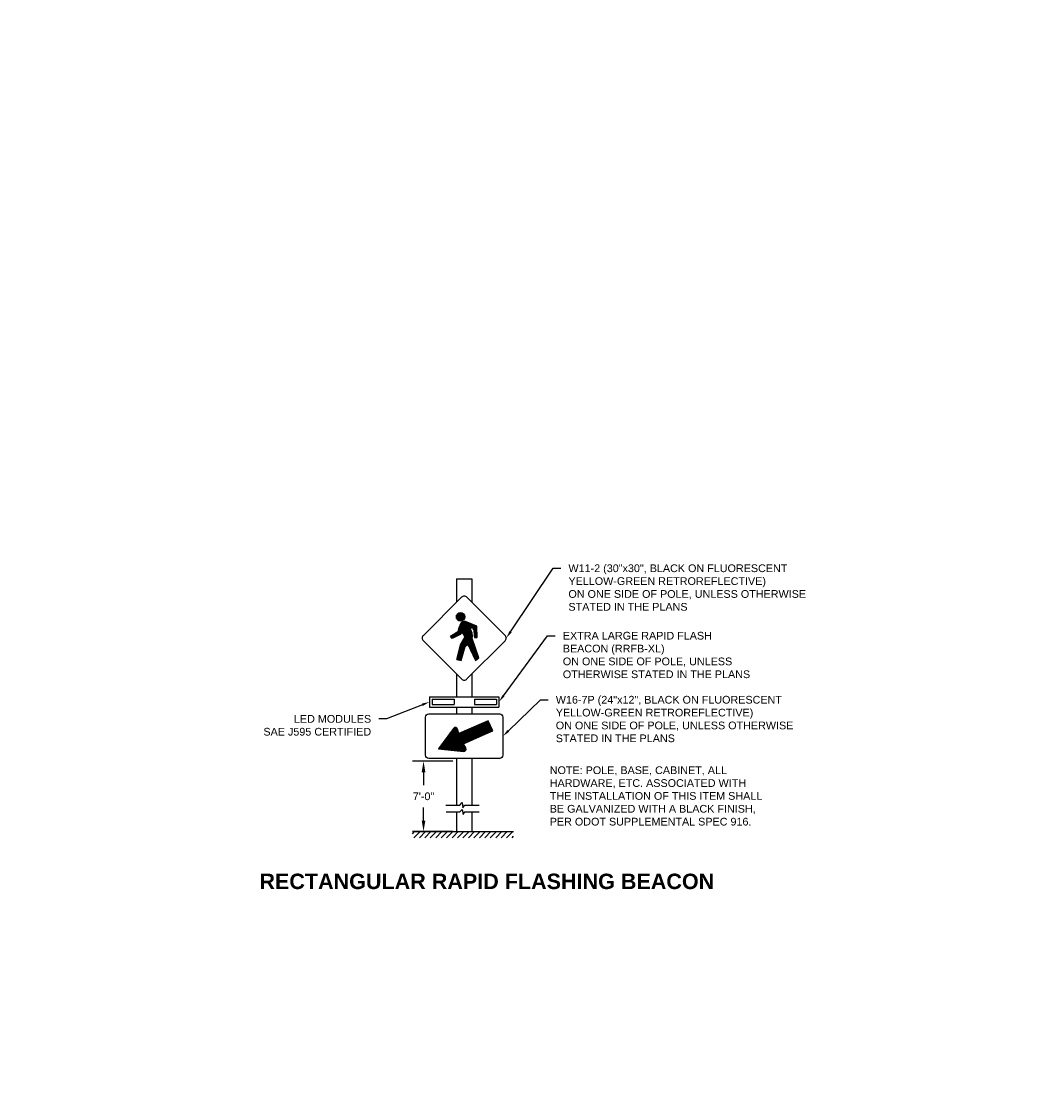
# Model space of a CAD drawing. Header units: feet. Extents: x -163 to 269, y -140 to 167.
# Tile 5 of 7: x 235 to 252, y 0 to 17. Entities that reach past the tile are written whole.
import ezdxf
from ezdxf import colors
from ezdxf.entities.mleader import LeaderData, LeaderLine
from ezdxf.enums import TextEntityAlignment as Align
from ezdxf.math import Vec2, Vec3

# ---------------------------------------------------------------- set-up
doc = ezdxf.new("R2010")
doc.units = ezdxf.units.FT
doc.header["$MEASUREMENT"] = 0
doc.layers.add('P-LABEL', color=7, linetype='Continuous')
doc.layers.add('text', color=9, linetype='Continuous')
doc.styles.add('SOLID', font='arialbd.ttf')
doc.styles.get("Standard").update_dxf_attribs({"font": 'arial.ttf'})

# ---------------------------------------------------------------- blocks, each defined once
blk = doc.blocks.new('*X966')
at = {"color": 0}
for p, q in [((2.9, 2.835), (2.9, 2.97)), ((2.913, 2.846), (2.913, 3.001)), ((2.925, 2.86), (2.925, 3.025)), ((2.938, 2.874), (2.938, 3.038)), ((2.95, 2.863), (2.95, 3.045)), ((2.962, 2.841), (2.962, 3.048)), ((2.975, 2.819), (2.975, 3.051)), ((2.987, 2.641), (2.987, 3.05)), ((3, 2.652), (3, 3.047)), ((3.013, 2.663), (3.013, 3.042)), ((3.025, 2.674), (3.025, 3.036)), ((3.038, 2.667), (3.038, 3.031)), ((3.05, 2.641), (3.05, 3.025)), ((3.062, 2.944), (3.062, 3.02)), ((3.075, 2.944), (3.075, 3.014)), ((3.087, 2.944), (3.087, 3.009)), ((3.1, 2.944), (3.1, 3.003)), ((3.112, 2.944), (3.112, 2.998)), ((3.125, 2.912), (3.125, 2.992)), ((3.138, 2.802), (3.138, 2.987)), ((3.15, 2.785), (3.15, 2.981)), ((3.163, 2.785), (3.163, 2.976)), ((3.175, 2.785), (3.175, 2.97)), ((2.763, 2.797), (2.763, 2.818)), ((2.775, 2.779), (2.775, 2.826)), ((2.788, 2.777), (2.788, 2.834)), ((2.8, 2.783), (2.8, 2.842)), ((2.812, 2.79), (2.812, 2.85)), ((2.825, 2.796), (2.825, 2.858)), ((2.837, 2.803), (2.837, 2.865)), ((2.85, 2.809), (2.85, 2.873)), ((2.862, 2.816), (2.862, 2.881)), ((2.875, 2.822), (2.875, 2.889)), ((2.888, 2.829), (2.888, 2.936)), ((3.062, 2.615), (3.062, 2.943)), ((3.075, 2.589), (3.075, 2.922)), ((3.087, 2.562), (3.087, 2.896)), ((3.1, 2.536), (3.1, 2.855)), ((2.913, 2.418), (2.913, 2.659)), ((2.925, 2.422), (2.925, 2.686)), ((2.938, 2.466), (2.938, 2.709)), ((2.95, 2.511), (2.95, 2.732)), ((2.962, 2.555), (2.962, 2.755)), ((2.975, 2.6), (2.975, 2.778)), ((3.112, 2.51), (3.112, 2.746)), ((3.125, 2.484), (3.125, 2.709)), ((3.138, 2.458), (3.138, 2.672)), ((3.15, 2.431), (3.15, 2.636)), ((2.862, 2.427), (2.862, 2.471)), ((2.875, 2.425), (2.875, 2.518)), ((2.888, 2.422), (2.888, 2.565)), ((2.9, 2.42), (2.9, 2.612)), ((3.163, 2.42), (3.163, 2.599)), ((3.175, 2.429), (3.175, 2.562)), ((3.188, 2.438), (3.188, 2.526)), ((3.2, 2.447), (3.2, 2.489))]:
    blk.add_line(p, q, dxfattribs=at)
blk = doc.blocks.new('*X967')
at = {"color": 0}
for p, q in [((2.85, 3.095), (2.85, 3.148)), ((2.862, 3.076), (2.862, 3.168)), ((2.875, 3.065), (2.875, 3.179)), ((2.888, 3.058), (2.888, 3.186)), ((2.9, 3.054), (2.9, 3.189)), ((2.913, 3.053), (2.913, 3.191)), ((2.925, 3.054), (2.925, 3.19)), ((2.938, 3.057), (2.938, 3.186)), ((2.95, 3.063), (2.95, 3.18)), ((2.962, 3.073), (2.962, 3.17)), ((2.975, 3.091), (2.975, 3.153))]:
    blk.add_line(p, q, dxfattribs=at)

msp = doc.modelspace()

# ---------------------------------------------------------------- hatches: boundary and pattern name
at = {"layer": 'P-LABEL'}
h = msp.add_hatch(dxfattribs=at)
h.set_pattern_fill('ANSI31', color=256, scale=0.1, angle=158)
h.set_pattern_definition([(203, (239.772517, 3.583438), (0.00488414, -0.01150631), [])])
edge = h.paths.add_edge_path()
edge.add_line((242.467, 5.983), (242.224, 5.654))
edge.add_line((242.224, 5.654), (242.631, 5.611))
edge.add_arc((242.634, 5.649), 0.0375, 264.0452, 390.9151)
edge.add_line((242.667, 5.668), (242.628, 5.733))
edge.add_line((242.628, 5.733), (242.991, 5.894))
edge.add_line((242.991, 5.894), (243.103, 5.943))
edge.add_line((243.103, 5.943), (243.03, 6.108))
edge.add_line((243.03, 6.108), (242.919, 6.058))
edge.add_line((242.919, 6.058), (242.555, 5.898))
edge.add_line((242.555, 5.898), (242.533, 5.971))
edge.add_arc((242.497, 5.96), 0.0375, 16.6651, 143.535)
at = {"layer": 'P-LABEL', "linetype": 'Continuous'}
h = msp.add_hatch(dxfattribs=at)
h.set_pattern_fill('ANSI31', color=256, scale=0.5)
h.set_pattern_definition([(45, (228.71189, -9.87643), (-0.04419417, 0.04419417), [])])
h.paths.add_polyline_path([(243.441, 4.31), (241.802, 4.31), (241.802, 4.21), (243.441, 4.21)])

# ---------------------------------------------------------------- linework, layer by layer
at = {"layer": 'P-LABEL'}
for p, q in [((242.58, 7.667), (242.589, 7.685)), ((242.589, 7.685), (242.591, 7.687)), ((242.591, 7.687), (242.594, 7.693)), ((242.594, 7.693), (242.596, 7.695)), ((242.596, 7.695), (242.6, 7.7)), ((242.6, 7.7), (242.604, 7.703)), ((242.604, 7.703), (242.606, 7.706)), ((242.606, 7.706), (242.61, 7.708)), ((242.61, 7.708), (242.62, 7.713)), ((242.62, 7.713), (242.626, 7.716)), ((242.626, 7.716), (242.638, 7.716)), ((242.638, 7.716), (242.641, 7.719)), ((242.641, 7.719), (242.651, 7.719)), ((242.651, 7.719), (242.664, 7.718)), ((242.844, 7.638), (242.664, 7.718)), ((242.421, 7.48), (242.547, 7.559)), ((242.574, 7.506), (242.448, 7.44)), ((242.547, 7.56), (242.548, 7.565)), ((242.547, 7.56), (242.548, 7.56)), ((242.548, 7.57), (242.55, 7.576)), ((242.548, 7.565), (242.548, 7.57)), ((242.55, 7.581), (242.553, 7.583)), ((242.55, 7.576), (242.55, 7.581)), ((242.553, 7.589), (242.557, 7.604)), ((242.553, 7.583), (242.553, 7.589)), ((242.557, 7.604), (242.564, 7.62)), ((242.564, 7.62), (242.566, 7.63)), ((242.566, 7.63), (242.571, 7.646)), ((242.571, 7.646), (242.574, 7.648)), ((242.574, 7.648), (242.576, 7.659)), ((242.61, 7.546), (242.574, 7.506)), ((242.576, 7.659), (242.579, 7.661)), ((242.579, 7.661), (242.58, 7.667)), ((242.655, 7.467), (242.61, 7.546)), ((242.731, 7.612), (242.79, 7.612)), ((242.79, 7.612), (242.808, 7.454)), ((242.853, 7.454), (242.844, 7.638)), ((242.448, 7.44), (242.421, 7.48)), ((242.52, 7.097), (242.583, 7.335)), ((242.583, 7.335), (242.655, 7.467)), ((242.655, 7.308), (242.7, 7.348)), ((242.7, 7.348), (242.826, 7.084)), ((242.88, 7.124), (242.772, 7.44)), ((242.808, 7.454), (242.853, 7.454)), ((242.592, 7.084), (242.655, 7.308)), ((242.52, 7.097), (242.592, 7.084)), ((242.826, 7.084), (242.88, 7.124))]:
    msp.add_line(p, q, dxfattribs=at)
at = {"layer": 'P-LABEL', "linetype": 'Continuous'}
for p, q in [((242.455, 5.453, -196.626), (241.802, 5.453, -196.626)), ((241.982, 5.273, -196.626), (241.982, 5.062, -196.626)), ((241.982, 4.49, -196.626), (241.982, 4.702, -196.626)), ((242.455, 4.31, -196.626), (241.802, 4.31, -196.626))]:
    msp.add_line(p, q, dxfattribs=at)
for points in [[(242.517, 8.408), (242.767, 8.408), (242.767, 8.029)], [(242.517, 8.408), (242.517, 8.029)], [(242.517, 6.864), (242.517, 6.495)], [(242.767, 6.864), (242.767, 6.495)], [(242.08, 6.495), (243.205, 6.495)], [(242.08, 6.495), (242.08, 6.329)], [(243.205, 6.495), (243.205, 6.329)], [(242.08, 6.329), (243.205, 6.329)], [(242.12, 6.455), (242.477, 6.455)], [(242.12, 6.455), (242.12, 6.369)], [(242.12, 6.369), (242.477, 6.369)], [(242.477, 6.455), (242.477, 6.369)], [(242.517, 6.329), (242.517, 6.217)], [(242.767, 6.329), (242.767, 6.217)], [(242.807, 6.455), (243.165, 6.455)], [(242.807, 6.455), (242.807, 6.369)], [(242.807, 6.369), (243.165, 6.369)], [(243.165, 6.455), (243.165, 6.369)], [(242.517, 5.497), (242.517, 4.741)], [(242.767, 5.497), (242.767, 4.741)], [(242.517, 4.63), (242.517, 4.31)], [(242.767, 4.63), (242.767, 4.31)], [(241.802, 4.31), (243.441, 4.31)]]:
    msp.add_lwpolyline(points, dxfattribs=at)
at = {"layer": 'P-LABEL'}
for points in [[(243.305, 7.402, 0.414214), (243.305, 7.491), (242.686, 8.109, 0.414214), (242.598, 8.109), (241.979, 7.491, 0.414214), (241.979, 7.402), (242.598, 6.784, 0.414214), (242.686, 6.784)], [(242.066, 5.497), (242.066, 5.497, -0.414214), (242.016, 5.547), (242.016, 6.167, -0.414214), (242.066, 6.217), (243.218, 6.217), (243.218, 6.217, -0.414214), (243.268, 6.167), (243.268, 5.547, -0.414214), (243.218, 5.497)], [(242.467, 5.983), (242.224, 5.654), (242.631, 5.611, 0.618034), (242.667, 5.668), (242.628, 5.733), (242.991, 5.894), (243.103, 5.943), (243.03, 6.108), (242.919, 6.058), (242.555, 5.898), (242.533, 5.971, 0.618034)]]:
    msp.add_lwpolyline(points, format="xyb", close=True, dxfattribs=at)
msp.add_lwpolyline([(242.772, 7.432, 0.18629), (242.731, 7.612, 0.158108)], format="xyb", dxfattribs=at)
at = {"layer": 'P-LABEL', "linetype": 'Continuous', "elevation": -196.626}
for points in [[(242.346, 4.741), (242.571, 4.741), (242.606, 4.782), (242.621, 4.697), (242.649, 4.741)], [(242.649, 4.741), (242.882, 4.741)], [(242.347, 4.63), (242.573, 4.63), (242.608, 4.671), (242.622, 4.586), (242.65, 4.63)], [(242.65, 4.63), (242.883, 4.63)]]:
    msp.add_lwpolyline(points, dxfattribs=at)
at = {"layer": 'P-LABEL'}
msp.add_circle((242.583, 7.79), 0.0689, dxfattribs=at)
at = {"layer": 'P-LABEL', "linetype": 'Continuous'}
for points in [[(241.952, 5.273, -196.626), (242.012, 5.273, -196.626), (241.982, 5.453, -196.626)], [(241.952, 4.49, -196.626), (242.012, 4.49, -196.626), (241.982, 4.31, -196.626)]]:
    msp.add_solid(points, dxfattribs=at)

# ---------------------------------------------------------------- block references
at = {"layer": 'P-LABEL'}
for name in ['*X967', '*X966']:
    msp.add_blockref(name, (239.669, 4.668), dxfattribs=at)

# ---------------------------------------------------------------- texts
at = {"layer": 'P-LABEL', "linetype": 'Continuous', "insert": (241.982, 4.882, -196.626), "char_height": 0.125, "attachment_point": 5}
msp.add_mtext('\\A1;7\'-0"', dxfattribs=at)
at = {"layer": 'text', "style": 'SOLID'}
msp.add_text('RECTANGULAR RAPID FLASHING BEACON', height=0.25001, dxfattribs=at).set_placement((243.008, 3.379), align=Align.CENTER)

# ---------------------------------------------------------------- leaders
at = {"layer": 'text'}
ml = msp.add_multileader_mtext('Standard', dxfattribs=at)
ml.set_content('NOTE: POLE, BASE, CABINET, ALL\\PHARDWARE, ETC. {\\H1.00033x;ASSOCIATED WITH \\PTHE INSTALLATION OF THIS ITEM SHALL \\PBE GALVANIZED WITH A BLACK FINISH, \\P\\H0.99943x;PER ODOT SUPPLEMENTAL SPEC 916\\H1.00057x;.\\P} ', color=256)
ml.set_leader_properties(color=256, linetype='ByLayer', lineweight=-1)
ml.build(insert=Vec2(0, 0))
ml.multileader.update_dxf_attribs({"dogleg_length": 0.125, "arrow_head_size": 0.125})
ctx = ml.context
ctx.base_point, ctx.char_height, ctx.arrow_head_size, ctx.landing_gap_size, ctx.plane_origin = Vec3(248.441, 28.306), 0.125, 0.125, 0.125, Vec3(247.806, 27.817)
notes = []
notes.append((ctx, [(0, (0, 0, 0), (0, 0), (1, 0), 1, [])]))
ctx.mtext.insert, ctx.mtext.flow_direction = Vec3(248.566, 28.368), 5
ml = msp.add_multileader_mtext('Standard', dxfattribs=at)
ml.set_content('W11-2 (30"x30", BLACK ON FLUORESCENT\\PYELLOW-GREEN RETROREFLECTIVE)\\PON ONE SIDE OF POLE, UNLESS OTHERWISE STATED IN THE PLANS', color=256)
ml.set_leader_properties(color=256, linetype='ByLayer', lineweight=-1)
ml.build(insert=Vec2(0, 0))
ml.multileader.update_dxf_attribs({"dogleg_length": 0.125, "arrow_head_size": 0.125})
ctx = ml.context
ctx.base_point, ctx.char_height, ctx.arrow_head_size, ctx.landing_gap_size, ctx.plane_origin = Vec3(244.206, 8.578), 0.125, 0.125, 0.125, Vec3(243.323, 7.446)
notes.append((ctx, [(0, (1, 1, 0), (244.081, 8.578), (1, 0), 0.125, [(0, [(243.323, 7.446)], 0, [])])]))
ctx.mtext.insert, ctx.mtext.width, ctx.mtext.flow_direction = Vec3(244.331, 8.641), 4.2974, 5
ml = msp.add_multileader_mtext('Standard', dxfattribs=at)
ml.set_content('EXTRA LARGE RAPID FLASH\\PBEACON (RRFB-XL)\\PON ONE SIDE OF POLE, UNLESS OTHERWISE STATED IN THE PLANS', color=256)
ml.set_leader_properties(color=256, linetype='ByLayer', lineweight=-1)
ml.build(insert=Vec2(0, 0))
ml.multileader.update_dxf_attribs({"dogleg_length": 0.125, "arrow_head_size": 0.125})
ctx = ml.context
ctx.base_point, ctx.char_height, ctx.arrow_head_size, ctx.landing_gap_size, ctx.plane_origin = Vec3(244.115, 7.485), 0.125, 0.125, 0.125, Vec3(243.205, 6.412)
notes.append((ctx, [(0, (1, 1, 0), (243.99, 7.485), (1, 0), 0.125, [(0, [(243.205, 6.412)], 0, [])])]))
ctx.mtext.insert, ctx.mtext.width, ctx.mtext.flow_direction = Vec3(244.24, 7.548), 3.4966, 5
ml = msp.add_multileader_mtext('Standard', dxfattribs=at)
ml.set_content('W16-7P (24"x12", BLACK ON FLUORESCENT\\PYELLOW-GREEN RETROREFLECTIVE)\\PON ONE SIDE OF POLE, UNLESS OTHERWISE STATED IN THE PLANS', color=256)
ml.set_leader_properties(color=256, linetype='ByLayer', lineweight=-1)
ml.build(insert=Vec2(0, 0))
ml.multileader.update_dxf_attribs({"dogleg_length": 0.125, "arrow_head_size": 0.125})
ctx = ml.context
ctx.base_point, ctx.char_height, ctx.arrow_head_size, ctx.landing_gap_size, ctx.plane_origin = Vec3(244.001, 6.447), 0.125, 0.125, 0.125, Vec3(243.268, 5.857)
notes.append((ctx, [(0, (1, 1, 0), (243.876, 6.447), (1, 0), 0.125, [(0, [(243.268, 5.857)], 0, [])])]))
ctx.mtext.insert, ctx.mtext.width, ctx.mtext.flow_direction = Vec3(244.126, 6.51), 4.26569, 5
ml = msp.add_multileader_mtext('Standard', dxfattribs=at)
ml.set_content('LED MODULES\\PSAE J595 CERTIFIED', color=256)
ml.set_leader_properties(color=256, linetype='ByLayer', lineweight=-1)
ml.build(insert=Vec2(0, 0))
ml.multileader.update_dxf_attribs({"dogleg_length": 0.125, "arrow_head_size": 0.125})
ctx = ml.context
ctx.base_point, ctx.char_height, ctx.arrow_head_size, ctx.landing_gap_size, ctx.plane_origin = Vec3(239.279, 6.138), 0.125, 0.125, 0.125, Vec3(242.08, 6.412)
ctx.text_align_type = 2
notes.append((ctx, [(1, (1, 1, 0), (241.383, 6.138), (-1, 0), 0.125, [(0, [(242.08, 6.412)], 0, [])])]))
ctx.mtext.insert, ctx.mtext.alignment, ctx.mtext.flow_direction = Vec3(241.133, 6.2), 3, 5
ml = msp.add_multileader_mtext('Standard', dxfattribs=at)
ml.set_content('NOTE: POLE, BASE, CABINET, ALL\\PHARDWARE, ETC. {\\H1.00033x;ASSOCIATED WITH \\PTHE INSTALLATION OF THIS ITEM SHALL \\PBE GALVANIZED WITH A BLACK FINISH, \\P\\H0.99943x;PER ODOT SUPPLEMENTAL SPEC 916\\H1.00057x;.\\P} ', color=256)
ml.set_leader_properties(color=256, linetype='ByLayer', lineweight=-1)
ml.build(insert=Vec2(0, 0))
ml.multileader.update_dxf_attribs({"dogleg_length": 0.125, "arrow_head_size": 0.125})
ctx = ml.context
ctx.base_point, ctx.char_height, ctx.arrow_head_size, ctx.landing_gap_size, ctx.plane_origin = Vec3(243.903, 5.306), 0.125, 0.125, 0.125, Vec3(243.268, 4.817)
notes.append((ctx, [(0, (0, 0, 0), (0, 0), (1, 0), 1, [])]))
ctx.mtext.insert, ctx.mtext.flow_direction = Vec3(244.028, 5.368), 5
for ctx, leaders in notes:
    for number, flags, end, landing, length, lines in leaders:
        leader = LeaderData()
        leader.index, (leader.has_last_leader_line, leader.has_dogleg_vector, leader.attachment_direction) = number, flags
        leader.last_leader_point, leader.dogleg_vector, leader.dogleg_length = Vec3(end), Vec3(landing), length
        for number, points, colour, breaks in lines:
            line = LeaderLine()
            line.index, line.vertices, line.color, line.breaks = number, Vec3.list(points), colors.encode_raw_color(colour), breaks
            leader.lines.append(line)
        ctx.leaders.append(leader)

doc.saveas('drawing.dxf')
